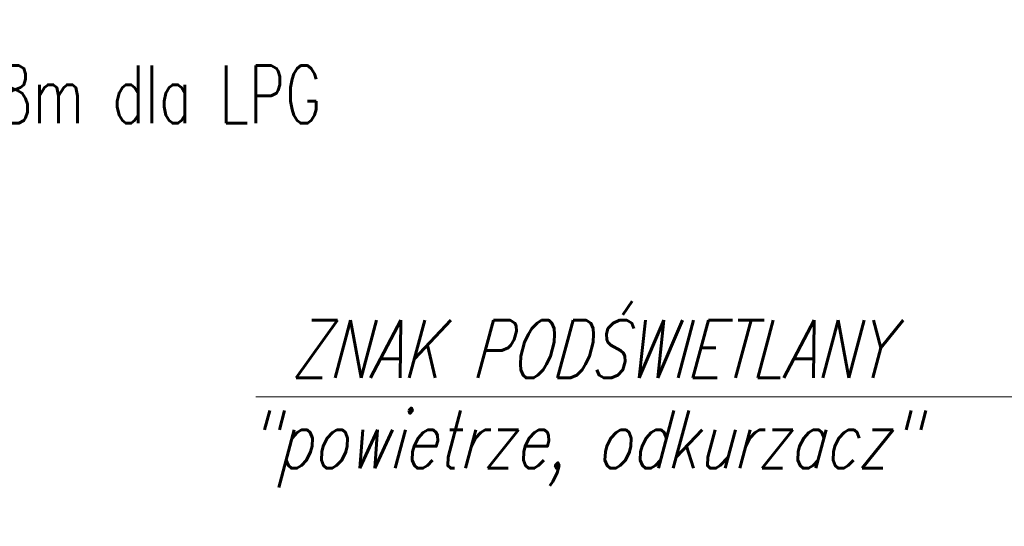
# Model space of a CAD drawing. Header units: metres. Extents: x 7472034 to 8439876, y 5890181 to 5961460.
# Tile 14 of 202: x 8439491.05 to 8439503.85, y 5890356.5 to 5890363.09. Entities that reach past the tile are written whole.
import ezdxf
from ezdxf import colors
from ezdxf.entities.mleader import LeaderData, LeaderLine
from ezdxf.math import Vec2, Vec3

# ---------------------------------------------------------------- set-up
doc = ezdxf.new("R2010")
doc.units = ezdxf.units.M
doc.header["$MEASUREMENT"] = 0
doc.layers.add('ZAG-OPIS_020', color=7, linetype='CONTINUOUS', lineweight=25)
doc.styles.add('RS', font='Romans.shx', dxfattribs={"width": 0.7})

msp = doc.modelspace()

# ---------------------------------------------------------------- linework, layer by layer
at = {"layer": 'ZAG-OPIS_020', "lineweight": 15}
msp.add_lwpolyline([(8439494.117, 5890358.183), (8439504.319, 5890358.183), (8439506.596, 5890369.572)], dxfattribs=at)

# ---------------------------------------------------------------- texts
at = {"layer": 'ZAG-OPIS_020', "lineweight": 25, "style": 'RS', "oblique": 15, "width": 0.75}
for s, p in [('ZNAK PODŚWIETLANY ', (8439494.571, 5890358.427, 0)), ('"powietrze, odkurzacz"', (8439494.001, 5890357.252, 0))]:
    msp.add_text(s, height=0.75, dxfattribs=at).set_placement(p)

# ---------------------------------------------------------------- leaders
at = {"layer": 'ZAG-OPIS_020', "lineweight": 25}
ml = msp.add_multileader_mtext('Standard', dxfattribs=at)
ml.set_content('strefa ochronna 8m dla LPG', color=256, style='RS')
ml.set_leader_properties()
ml.build(insert=Vec2(0, 0))
ml.multileader.update_dxf_attribs({"text_left_attachment_type": 2, "text_right_attachment_type": 2, "dogleg_length": 0.2, "arrow_head_size": 0.25})
ctx = ml.context
ctx.base_point, ctx.char_height, ctx.arrow_head_size, ctx.landing_gap_size, ctx.plane_origin = Vec3(8439483.891, 5890362.116), 0.75, 0.25, 0.1, Vec3(8439466.619, 5890362.668)
ctx.left_attachment, ctx.right_attachment, ctx.text_align_type = 2, 2, 1
notes = []
notes.append((ctx, [(0, (1, 1, 0), (8439483.691, 5890362.116), (1, 0), 0.2, [(3, [(8439483.072, 5890366.856)], 0, [])])]))
ctx.mtext.insert, ctx.mtext.alignment, ctx.mtext.flow_direction = Vec3(8439489.853, 5890362.491), 2, 5
for ctx, leaders in notes:
    for number, flags, end, landing, length, lines in leaders:
        leader = LeaderData()
        leader.index, (leader.has_last_leader_line, leader.has_dogleg_vector, leader.attachment_direction) = number, flags
        leader.last_leader_point, leader.dogleg_vector, leader.dogleg_length = Vec3(end), Vec3(landing), length
        for number, points, colour, breaks in lines:
            line = LeaderLine()
            line.index, line.vertices, line.color, line.breaks = number, Vec3.list(points), colors.encode_raw_color(colour), breaks
            leader.lines.append(line)
        ctx.leaders.append(leader)

doc.saveas('drawing.dxf')
